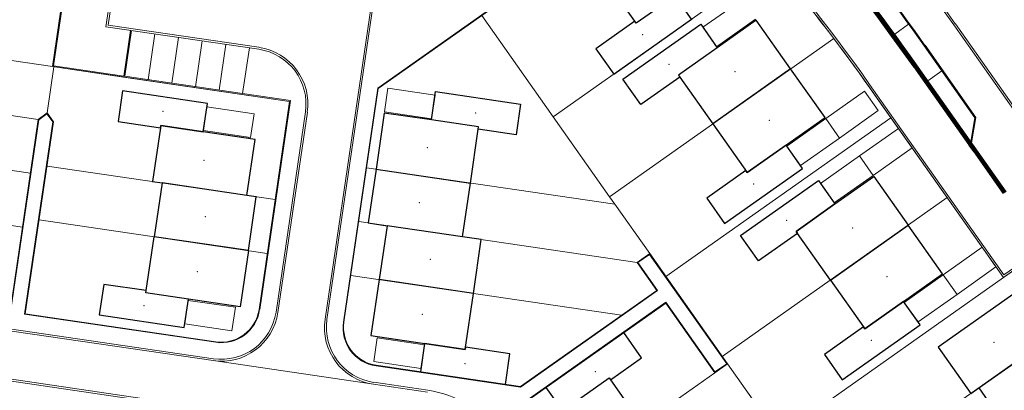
# Model space of a CAD drawing. Extents: x 168554 to 174410, y 515675 to 521218.
# Tile 86 of 110: x 172273 to 172377, y 518815 to 518853. Entities that reach past the tile are written whole.
import ezdxf

# ---------------------------------------------------------------- set-up
doc = ezdxf.new("R2010")
doc.units = 0
doc.header["$MEASUREMENT"] = 0
for name, color, linetype, lineweight in [('Algemeen - 1411 Basislijnen deelgebieden', 5, 'Continuous', 90), ('Algemeen - Fase 1A - 1070 Ondergrond  ontwerp bijgebouwen', 7, 'Continuous', 30), ('Algemeen - Fase 1A - 1070 Ondergrond  ontwerp hoofdgebouwen', 7, 'Continuous', 30), ('Algemeen - Fase 1A - 1070 Ondergrond - ontwerp', 7, 'Continuous', 9), ('Algemeen - Fase 1A - 1070 Ondergrond ontwerp parkeren eigen terrein', 7, 'Continuous', 13), ('Deelgebied 1A - bijgebouwen', 253, 'Continuous', 9), ('Deelgebied 1A - grondgebonden woningen', 253, 'Continuous', 9)]:
    doc.layers.add(name, color=color, linetype=linetype, lineweight=lineweight)

msp = doc.modelspace()

# ---------------------------------------------------------------- linework, layer by layer
at = {"layer": 'Algemeen - 1411 Basislijnen deelgebieden'}
msp.add_lwpolyline([(172376.55, 518835.32), (172373.42, 518839.75), (172372.95, 518840.41), (172368.34, 518846.95), (172367.18, 518848.59), (172364.84, 518851.83), (172363.19, 518854.1, 0.004188), (172361.26, 518856.64, 0.00788), (172357.5, 518861.32, 0.00788), (172353.59, 518865.88, 0.00788), (172349.55, 518870.32, 0.010499), (172343.95, 518876.02, 0.000023), (172343.93, 518876.03, 0.002414), (172342.61, 518877.31), (172340.11, 518879.61), (172336.33, 518883.08), (172335.95, 518883.39, 0.000428), (172335.7, 518883.61, 0.001375), (172334.91, 518884.29, 0.000266), (172334.76, 518884.42, 0.113994), (172258.86, 518924.03, 0.000263)], format="xyb", dxfattribs=at)
at = {"layer": 'Algemeen - Fase 1A - 1070 Ondergrond  ontwerp bijgebouwen'}
for points in [[(172342, 518855.99), (172337.92, 518853.11), (172337.77, 518853.31), (172333.69, 518850.43), (172335.56, 518847.77), (172343.73, 518853.54)], [(172344.69, 518852.99), (172346.42, 518850.54), (172342.34, 518847.66), (172342.48, 518847.46), (172338.4, 518844.57), (172336.52, 518847.23)], [(172284.04, 518846.01), (172283.57, 518842.79), (172288.02, 518842.14), (172288.05, 518842.39), (172292.51, 518841.73), (172292.94, 518844.7)], [(172316.88, 518845.93), (172325.78, 518844.63), (172325.31, 518841.41), (172321.35, 518841.99), (172321.39, 518842.24), (172316.44, 518842.97)], [(172353.63, 518840.33), (172349.54, 518837.45), (172349.4, 518837.65), (172345.31, 518834.77), (172347.19, 518832.11), (172355.36, 518837.88)], [(172357.03, 518836.61), (172358.76, 518834.16), (172354.68, 518831.28), (172354.82, 518831.07), (172350.74, 518828.19), (172348.86, 518830.85)], [(172282.07, 518825.73), (172281.6, 518822.52), (172290.5, 518821.21), (172290.94, 518824.17), (172286.48, 518824.83), (172286.52, 518825.08)], [(172365.97, 518823.94), (172361.88, 518821.06), (172361.74, 518821.27), (172357.65, 518818.38), (172359.53, 518815.73), (172367.7, 518821.49)], [(172336.61, 518820.67), (172328.44, 518814.91), (172330.17, 518812.46), (172335.07, 518815.92), (172335.22, 518815.71), (172338.48, 518818.02)], [(172315.72, 518819.52), (172315.29, 518816.55), (172321.84, 518815.59), (172324.19, 518815.24), (172324.66, 518818.46), (172320.01, 518819.14), (172319.98, 518818.9)]]:
    msp.add_lwpolyline(points, close=True, dxfattribs=at)
at = {"layer": 'Algemeen - Fase 1A - 1070 Ondergrond  ontwerp hoofdgebouwen'}
for p, q in [((172354.11, 518848.32), (172345.94, 518842.55)), ((172310.63, 518837.81), (172320.52, 518836.35)), ((172288.18, 518836.36), (172287.35, 518830.72)), ((172297.08, 518835.05), (172288.18, 518836.36)), ((172319.69, 518830.71), (172320.52, 518836.35)), ((172311.78, 518831.88), (172310.95, 518826.24)), ((172319.69, 518830.71), (172311.78, 518831.88)), ((172358.28, 518826.17), (172366.45, 518831.93)), ((172297.24, 518829.26), (172287.35, 518830.72)), ((172320.84, 518824.78), (172310.95, 518826.24)), ((172373.84, 518814.87), (172381.19, 518820.06)), ((172373.84, 518814.87), (172377.12, 518810.21))]:
    msp.add_line(p, q, dxfattribs=at)
msp.add_lwpolyline([(172342.49, 518863.98), (172346.09, 518858.87), (172342, 518855.99), (172337.92, 518853.11), (172337.77, 518853.31), (172334.32, 518858.21)], close=True, dxfattribs=at)
for points in [[(172354.11, 518848.32), (172350.51, 518853.42), (172346.42, 518850.54), (172342.34, 518847.66), (172342.48, 518847.46), (172345.94, 518842.55)], [(172345.94, 518842.55), (172349.54, 518837.45), (172357.72, 518843.21), (172354.11, 518848.32)], [(172320.52, 518836.35), (172321.35, 518841.99), (172321.39, 518842.24), (172316.44, 518842.97), (172311.49, 518843.69), (172310.63, 518837.81)], [(172297.08, 518835.05), (172297.95, 518840.93), (172292.51, 518841.73), (172288.05, 518842.39), (172288.02, 518842.14), (172287.19, 518836.5), (172288.18, 518836.36)], [(172310.63, 518837.81), (172309.8, 518832.17), (172311.78, 518831.88)], [(172358.28, 518826.17), (172354.82, 518831.07), (172354.68, 518831.28), (172358.76, 518834.16), (172362.85, 518837.04), (172366.45, 518831.93)], [(172297.24, 518829.26), (172298.07, 518834.9), (172297.08, 518835.05)], [(172358.28, 518826.17), (172361.74, 518821.27), (172361.88, 518821.06), (172365.97, 518823.94), (172370.06, 518826.83), (172366.45, 518831.93)], [(172297.24, 518829.26), (172296.38, 518823.38), (172290.94, 518824.17), (172286.48, 518824.83), (172286.52, 518825.08), (172287.35, 518830.72)], [(172320.84, 518824.78), (172321.67, 518830.42), (172319.69, 518830.71)], [(172310.95, 518826.24), (172310.08, 518820.35), (172319.98, 518818.9), (172320.84, 518824.78)], [(172381.19, 518820.06), (172377.76, 518824.92), (172369.59, 518819.16), (172373.02, 518814.3), (172373.84, 518814.87)], [(172330.33, 518805.29), (172326.9, 518810.15), (172330.17, 518812.46), (172335.07, 518815.92), (172335.22, 518815.71), (172338.5, 518811.05)]]:
    msp.add_lwpolyline(points, dxfattribs=at)
at = {"layer": 'Algemeen - Fase 1A - 1070 Ondergrond - ontwerp'}
for p, q in [((172282.3, 518852.73), (172286.51, 518881.43)), ((172282.52, 518852.9), (172286.68, 518881.2)), ((172280.11, 518871.91), (172276.68, 518848.56)), ((172343.37, 518869.26), (172310.8, 518846.29)), ((172343.4, 518869.21), (172310.86, 518846.26)), ((172277.94, 518857.11), (172276.68, 518848.56)), ((172278.04, 518857.1), (172276.79, 518848.64)), ((172310.34, 518855.08), (172305.48, 518822.04)), ((172310.11, 518854.91), (172305.28, 518822.07)), ((172366.48, 518853.02), (172365.03, 518851.96)), ((172371.23, 518852.92), (172381.28, 518838.67)), ((172371.39, 518853.03), (172381.45, 518838.78)), ((172298.33, 518850.38), (172282.3, 518852.73)), ((172298.35, 518850.58), (172282.52, 518852.9)), ((172284.16, 518847.56), (172284.87, 518852.36)), ((172284.97, 518852.34), (172284.26, 518847.54)), ((172287.44, 518851.98), (172286.74, 518847.18)), ((172289.92, 518851.61), (172289.21, 518846.82)), ((172292.39, 518851.25), (172291.68, 518846.45)), ((172294.86, 518850.89), (172294.16, 518846.09)), ((172296.63, 518845.73), (172297.34, 518850.52)), ((172373.43, 518843.2), (172368.12, 518850.73)), ((172373.54, 518843.22), (172368.21, 518850.79)), ((172376.55, 518835.32), (172366.49, 518849.58)), ((172376.71, 518835.44), (172366.65, 518849.69)), ((172276.68, 518848.56), (172284.15, 518847.46)), ((172276.68, 518848.56), (172301.56, 518844.9)), ((172276.79, 518848.64), (172284.16, 518847.56)), ((172369.98, 518848.1), (172368.5, 518847.07)), ((172284.15, 518847.46), (172301.56, 518844.9)), ((172284.26, 518847.54), (172296.63, 518845.73)), ((172296.63, 518845.73), (172301.64, 518844.99)), ((172310.8, 518846.29), (172307.2, 518821.78)), ((172310.86, 518846.26), (172307.26, 518821.78)), ((172376.45, 518826.44), (172362.24, 518846.58)), ((172376.49, 518826.72), (172362.4, 518846.69)), ((172298.36, 518823.08), (172301.56, 518844.9)), ((172301.56, 518844.9), (172298.36, 518823.08)), ((172301.64, 518844.99), (172298.42, 518823.08)), ((172275.2, 518843.01), (172276.12, 518843.7)), ((172276.12, 518843.7), (172275.2, 518843.01)), ((172276.12, 518843.7), (172276.8, 518842.78)), ((172276.8, 518842.78), (172276.12, 518843.7)), ((172300.14, 518822.82), (172303.22, 518843.8)), ((172300.34, 518822.79), (172303.42, 518843.77)), ((172272.24, 518822.88), (172275.2, 518843.01)), ((172275.2, 518843.01), (172272.24, 518822.88)), ((172275.25, 518842.98), (172272.29, 518822.81)), ((172273.77, 518822.59), (172276.74, 518842.76)), ((172276.8, 518842.78), (172273.84, 518822.64)), ((172273.84, 518822.64), (172276.8, 518842.78)), ((172276.11, 518843.61), (172275.25, 518842.98)), ((172276.74, 518842.76), (172276.11, 518843.61)), ((172373, 518840.69), (172373.43, 518843.2)), ((172373.08, 518840.58), (172373.54, 518843.22)), ((172380.58, 518829.6), (172376.49, 518826.72)), ((172338.01, 518828.02), (172339.33, 518828.96)), ((172338.09, 518828.01), (172339.32, 518828.87)), ((172339.32, 518828.87), (172347.41, 518817.41)), ((172339.33, 518828.96), (172347.49, 518817.39)), ((172379.88, 518828.86), (172376.45, 518826.44)), ((172340.07, 518825.1), (172338.01, 518828.02)), ((172340.16, 518825.08), (172338.09, 518828.01)), ((172325.78, 518815.01), (172340.07, 518825.1)), ((172325.79, 518814.95), (172340.16, 518825.08)), ((172249.99, 518824.13), (172293.53, 518817.73)), ((172250.02, 518824.32), (172293.56, 518817.93)), ((172341.02, 518823.86), (172324.27, 518812.04)), ((172341.01, 518823.77), (172324.35, 518812.03)), ((172346.17, 518816.46), (172341.01, 518823.77)), ((172346.18, 518816.54), (172341.02, 518823.86)), ((172293.81, 518819.65), (172273.77, 518822.59)), ((172273.84, 518822.64), (172293.82, 518819.71)), ((172293.82, 518819.71), (172273.84, 518822.64)), ((172249.24, 518818.98), (172298.65, 518811.72)), ((172249.27, 518819.18), (172315.3, 518809.48)), ((172293.53, 518817.73), (172310.35, 518815.26)), ((172310.63, 518817.18), (172325.79, 518814.95)), ((172310.64, 518817.24), (172325.78, 518815.01)), ((172347.49, 518817.39), (172346.17, 518816.46)), ((172347.41, 518817.41), (172346.18, 518816.54)), ((172310.35, 518815.26), (172316.03, 518814.42)), ((172310.38, 518815.46), (172316.06, 518814.62))]:
    msp.add_line(p, q, dxfattribs=at)
at = {"layer": 'Algemeen - Fase 1A - 1070 Ondergrond - ontwerp', "flags": 128}
msp.add_lwpolyline([(172324.35, 518812.03), (172341.01, 518823.77), (172346.17, 518816.46), (172347.49, 518817.39), (172339.33, 518828.96), (172338.01, 518828.02), (172340.07, 518825.1), (172325.78, 518815.01), (172310.64, 518817.24, -0.414214), (172307.26, 518821.78), (172310.86, 518846.26), (172343.4, 518869.21, -0.04143), (172362.95, 518845.57), (172376.45, 518826.44), (172379.06, 518828.29)], format="xyb", dxfattribs=at)
for points in [[(172329.22, 518843.3), (172352.22, 518859.53)], [(172329.22, 518843.3), (172321.72, 518853.92)], [(172276.68, 518848.56), (172252.09, 518852.17)], [(172335.12, 518834.92), (172358.64, 518851.51)], [(172276.12, 518843.7), (172276.83, 518848.53)], [(172275.2, 518843.01), (172251.27, 518846.53)], [(172335.12, 518834.92), (172329.22, 518843.3)], [(172341.03, 518826.55), (172364.63, 518843.19)], [(172274.37, 518837.37), (172250.44, 518840.89)], [(172300.05, 518834.61), (172276.12, 518838.13)], [(172335.69, 518834.12), (172309.64, 518837.95)], [(172273.54, 518831.73), (172249.61, 518835.25)], [(172335.69, 518834.12), (172335.12, 518834.92)], [(172346.94, 518818.17), (172370.54, 518834.82)], [(172339.33, 518828.96), (172335.69, 518834.12)], [(172299.22, 518828.97), (172275.29, 518832.49)], [(172338.01, 518828.02), (172308.81, 518832.31)], [(172336.39, 518822.5), (172307.98, 518826.67)], [(172355.36, 518811.57), (172376.45, 518826.44)], [(172359.95, 518805.07), (172383.64, 518821.79)], [(172350.78, 518812.74), (172347.49, 518817.39)], [(172329.51, 518804.71), (172346.17, 518816.46)]]:
    msp.add_lwpolyline(points, dxfattribs=at)
at = {"layer": 'Algemeen - Fase 1A - 1070 Ondergrond - ontwerp'}
for centre, radius, start, end in [((172211.06, 518739.93), 196.01, 35.2013, 47.1811), ((172211.06, 518739.93), 196.21, 35.2013, 47.1812), ((172211.06, 518739.93), 185.01, 35.2013, 49.4564), ((172211.06, 518739.93), 185.21, 35.2013, 49.3937), ((172211.06, 518739.93), 190.41, 35.2013, 47.2656), ((172211.06, 518739.93), 190.21, 35.2013, 47.2655), ((172211.06, 518739.93), 192.21, 35.2013, 45.083), ((172211.06, 518739.93), 192.31, 35.2013, 45.0953), ((172297.48, 518844.64), 5.8, 351.6398, 81.6398), ((172297.48, 518844.64), 6, 351.6398, 81.6398), ((172294.4, 518823.67), 4.06, 261.6398, 351.6398), ((172294.4, 518823.67), 4, 261.6398, 351.6398), ((172294.4, 518823.67), 4, 261.6398, 351.6398), ((172294.4, 518823.67), 6, 261.6398, 351.6398), ((172294.4, 518823.67), 5.8, 261.6398, 351.6398), ((172311.22, 518821.19), 6, 171.6398, 261.6398), ((172311.22, 518821.19), 5.8, 171.6398, 261.6398), ((172311.22, 518821.19), 4.06, 171.6398, 261.6398), ((172311.22, 518821.19), 4, 171.6398, 261.6398), ((172314.43, 518803.54), 11.2, 35.2013, 81.6398)]:
    msp.add_arc(centre, radius, start, end, dxfattribs=at)
at = {"layer": 'Algemeen - Fase 1A - 1070 Ondergrond ontwerp parkeren eigen terrein'}
msp.add_line((172370.13, 518826.72), (172371.57, 518824.68), dxfattribs=at)
for points in [[(172350.44, 518853.53), (172346.35, 518850.64), (172344.91, 518852.69), (172349, 518855.57)], [(172357.79, 518843.11), (172361.87, 518845.99), (172363.31, 518843.95), (172359.23, 518841.06)], [(172359.23, 518841.06), (172355.14, 518838.18), (172353.7, 518840.23), (172357.79, 518843.11)], [(172359.23, 518841.06), (172357.79, 518843.11)], [(172361.34, 518839.19), (172365.42, 518842.07), (172366.86, 518840.03), (172362.78, 518837.14)], [(172362.78, 518837.14), (172358.69, 518834.26), (172357.25, 518836.3), (172361.34, 518839.19)], [(172362.78, 518837.14), (172361.34, 518839.19)], [(172370.13, 518826.72), (172374.21, 518829.61), (172375.65, 518827.56), (172371.57, 518824.68)], [(172371.57, 518824.68), (172367.48, 518821.8), (172366.04, 518823.84), (172370.13, 518826.72)]]:
    msp.add_lwpolyline(points, dxfattribs=at)
for points in [[(172311.87, 518846.29), (172311.51, 518843.82), (172316.46, 518843.09), (172316.82, 518845.56)], [(172292.89, 518844.33), (172297.84, 518843.6), (172297.47, 518841.13), (172292.52, 518841.86)], [(172290.92, 518824.05), (172290.56, 518821.58), (172295.5, 518820.85), (172295.87, 518823.32)], [(172310.76, 518820.12), (172315.71, 518819.4), (172315.34, 518816.92), (172310.4, 518817.65)]]:
    msp.add_lwpolyline(points, close=True, dxfattribs=at)
at = {"layer": 'Deelgebied 1A - bijgebouwen'}
for p in [(172338.6, 518851.91), (172341.37, 518848.81), (172288.27, 518843.88), (172321.09, 518843.69), (172350.23, 518836.25), (172353.71, 518832.43), (172286.29, 518823.48), (172362.57, 518819.86), (172319.96, 518817.4), (172333.64, 518816.59)]:
    msp.add_point(p, dxfattribs=at)
at = {"layer": 'Deelgebied 1A - grondgebonden woningen'}
for p in [(172348.27, 518848.02), (172351.88, 518842.92), (172316.01, 518840.05), (172292.57, 518838.74), (172315.16, 518834.28), (172292.71, 518832.83), (172360.61, 518831.64), (172316.31, 518828.35), (172291.87, 518827.07), (172364.22, 518826.53), (172315.47, 518822.59), (172375.44, 518819.64)]:
    msp.add_point(p, dxfattribs=at)

doc.saveas('drawing.dxf')
